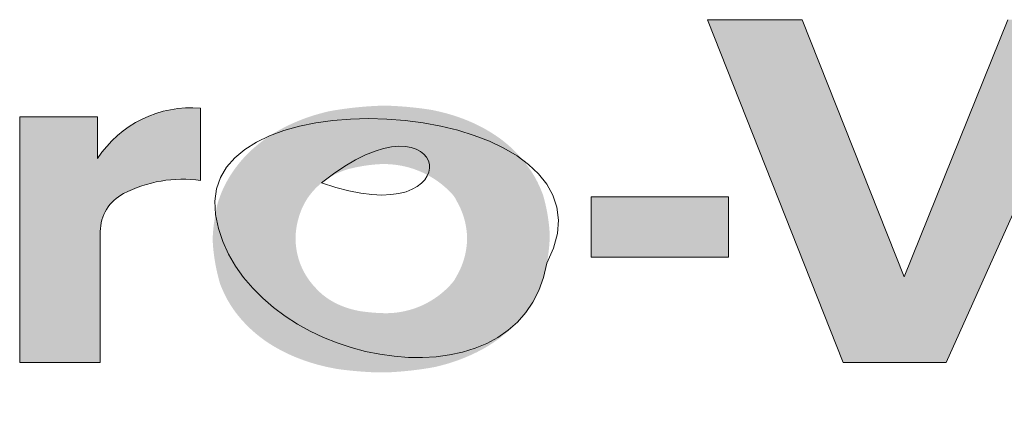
# Model space of a CAD drawing. Header units: millimetres. Extents: x 0 to 594, y 0 to 420.
# Tile 13 of 50: x 462.12 to 468.25, y 23.44 to 25.94. Entities that reach past the tile are written whole.
import ezdxf

# ---------------------------------------------------------------- set-up
doc = ezdxf.new("R2010")
doc.units = ezdxf.units.MM

# ---------------------------------------------------------------- blocks, each defined once
blk = doc.blocks.new('EV Logo')
at = {"linetype": 'Continuous'}
for points in [[(22.15038071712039, 2.13787691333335), (22.79036802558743, 2.13787691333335), (23.75020281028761, 4.275753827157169), (23.17467004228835, 4.275753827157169), (22.52961633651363, 2.670727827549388), (21.89379177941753, 4.275753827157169), (21.30347177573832, 4.275753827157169)], [(21.43580607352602, 2.794920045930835), (21.43580607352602, 3.170471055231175), (20.57875104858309, 3.170471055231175), (20.57875104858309, 2.794920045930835)]]:
    blk.add_hatch(color=7, dxfattribs=at).paths.add_polyline_path(points, flags=0)
h = blk.add_hatch(color=7, dxfattribs=at)
edge = h.paths.add_edge_path(flags=0)
edge.add_line((18.14567068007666, 3.272883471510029), (18.14565406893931, 3.724020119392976))
edge.add_arc((18.08675042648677, 3.031266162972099), 0.695253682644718, 85.13993125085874, 147.0631153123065)
edge.add_line((17.50324485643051, 3.409285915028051), (17.50324485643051, 3.670019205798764))
edge.add_line((17.50324485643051, 3.670019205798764), (17.01799399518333, 3.670019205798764))
edge.add_line((17.01799399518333, 3.670019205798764), (17.01799399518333, 2.13787691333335))
edge.add_line((17.01799399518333, 2.13787691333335), (17.52044439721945, 2.13787691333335))
edge.add_line((17.52044439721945, 2.13787691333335), (17.52044439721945, 2.953592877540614))
edge.add_arc((17.78738020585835, 2.953592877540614), 0.2669358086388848, 117.3693148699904, 180, ccw=False)
edge.add_arc((18.03425753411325, 2.476693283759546), 0.8039475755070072, 82.03416423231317, 117.36931486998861, ccw=False)
h = blk.add_hatch(color=7, dxfattribs=at)
edge = h.paths.add_edge_path(flags=0)
edge.add_spline(control_points=[(20.30356740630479, 2.756473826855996), (20.31020446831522, 2.794309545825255), (20.3151005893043, 2.832409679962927), (20.31824548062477, 2.870694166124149), (20.31931022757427, 2.883655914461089), (20.32103721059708, 2.909612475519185), (20.32066146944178, 2.94887995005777), (20.31844833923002, 2.974800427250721), (20.31711567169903, 2.98773737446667), (20.31303351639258, 3.027365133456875), (20.30683773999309, 3.06671784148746), (20.29854607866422, 3.105682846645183), (20.29716495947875, 3.112173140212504), (20.29428697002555, 3.125129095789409), (20.28962236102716, 3.144489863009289), (20.28628408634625, 3.157334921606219), (20.28455781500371, 3.163742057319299), (20.28283362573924, 3.170141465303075), (20.27927125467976, 3.182909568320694), (20.27158630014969, 3.201350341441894), (20.26668219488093, 3.21366655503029), (20.26413970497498, 3.2197870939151), (20.24885972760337, 3.256570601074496), (20.23038192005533, 3.291856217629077), (20.20885151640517, 3.325366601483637), (20.20831592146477, 3.32620021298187), (20.20724104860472, 3.327865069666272), (20.20563409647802, 3.330366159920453), (20.20453340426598, 3.332014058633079), (20.20398154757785, 3.332836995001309), (20.19694996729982, 3.343322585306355), (20.18239631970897, 3.363964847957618), (20.15908264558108, 3.393945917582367), (20.1426619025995, 3.413136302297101), (20.13423172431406, 3.422534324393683), (20.10617104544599, 3.453816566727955), (20.07576473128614, 3.482824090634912), (20.04319660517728, 3.509381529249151), (20.03777542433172, 3.513802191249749), (20.02681848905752, 3.522503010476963), (20.0101066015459, 3.535232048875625), (19.99866145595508, 3.543279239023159), (19.9928961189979, 3.547240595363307), (19.98791424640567, 3.55066363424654), (19.97788663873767, 3.557416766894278), (19.96265286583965, 3.5672678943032), (19.95238026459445, 3.5736421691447), (19.94721468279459, 3.576781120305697), (19.91620094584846, 3.59562713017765), (19.88418138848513, 3.612708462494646), (19.85125631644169, 3.627971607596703), (19.8396406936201, 3.633356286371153), (19.81619666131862, 3.643666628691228), (19.78043675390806, 3.657839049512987), (19.75634354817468, 3.666520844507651), (19.74422721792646, 3.670657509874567), (19.70580532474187, 3.683775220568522), (19.66673775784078, 3.694822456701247), (19.62713600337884, 3.70376769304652), (19.62053963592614, 3.705257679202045), (19.6073203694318, 3.708120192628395), (19.58748544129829, 3.712514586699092), (19.57411928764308, 3.714582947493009), (19.56743170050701, 3.715587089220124), (19.55983638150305, 3.716727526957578), (19.54463410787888, 3.718930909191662), (19.52179548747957, 3.722003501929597), (19.50655141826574, 3.723896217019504), (19.49892475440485, 3.724803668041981), (19.45315583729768, 3.730249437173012), (19.40724169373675, 3.73429191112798), (19.36122533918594, 3.736927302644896), (19.34451621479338, 3.737884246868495), (19.31107669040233, 3.739426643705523), (19.26073741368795, 3.739021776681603), (19.22730351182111, 3.737361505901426), (19.21059792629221, 3.736344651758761), (19.15625812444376, 3.733037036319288), (19.10207441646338, 3.727756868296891), (19.0481183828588, 3.720511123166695), (19.03912818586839, 3.719303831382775), (19.02116241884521, 3.716780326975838), (18.99425716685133, 3.712668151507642), (18.97635782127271, 3.70971006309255), (18.96741743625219, 3.708176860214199), (18.95927592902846, 3.706780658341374), (18.94300831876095, 3.703898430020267), (18.91896970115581, 3.697671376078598), (18.90295457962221, 3.693611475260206), (18.89497024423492, 3.691493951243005), (18.84702095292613, 3.678777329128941), (18.80001190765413, 3.662934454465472), (18.75414669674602, 3.644033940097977), (18.73950762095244, 3.6380013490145), (18.71048312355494, 3.62532063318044), (18.66761589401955, 3.604609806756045), (18.63976605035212, 3.589516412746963), (18.62604144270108, 3.581621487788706), (18.58657218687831, 3.558917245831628), (18.54886147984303, 3.533398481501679), (18.51310965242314, 3.505200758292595), (18.50715761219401, 3.500506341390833), (18.49536758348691, 3.490972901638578), (18.47802376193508, 3.476237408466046), (18.46671087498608, 3.466142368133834), (18.46111657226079, 3.461026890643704), (18.45693022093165, 3.457198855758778), (18.44862711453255, 3.449466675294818), (18.43662311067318, 3.437382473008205), (18.42873645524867, 3.429225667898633), (18.42483798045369, 3.425104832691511), (18.40142632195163, 3.400357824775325), (18.37967986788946, 3.374135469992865), (18.3596913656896, 3.346549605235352), (18.35303171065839, 3.337358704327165), (18.34011271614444, 3.318686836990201), (18.32184201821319, 3.289853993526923), (18.31062280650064, 3.270111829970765), (18.30526607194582, 3.260105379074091), (18.28915295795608, 3.230005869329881), (18.27536990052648, 3.198770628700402), (18.26399635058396, 3.166579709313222), (18.26210303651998, 3.161221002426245), (18.2584520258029, 3.150455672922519), (18.25270557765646, 3.134336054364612), (18.25007462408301, 3.123277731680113), (18.24879964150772, 3.117739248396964), (18.24745444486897, 3.111895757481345), (18.24485420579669, 3.100188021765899), (18.24122431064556, 3.082563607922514), (18.23898656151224, 3.070781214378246), (18.23791319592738, 3.064881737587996), (18.23147012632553, 3.029469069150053), (18.22667257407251, 2.993796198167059), (18.22353081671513, 2.957939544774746), (18.22236195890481, 2.944599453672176), (18.22048387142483, 2.91787899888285), (18.2214417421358, 2.877428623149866), (18.22380997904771, 2.850747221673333), (18.22522124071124, 2.837430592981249), (18.22992132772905, 2.793080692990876), (18.23713053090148, 2.749068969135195), (18.24682561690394, 2.705537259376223), (18.248440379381, 2.698286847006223), (18.25180710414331, 2.683816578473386), (18.25726928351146, 2.662201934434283), (18.2611812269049, 2.647869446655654), (18.26320482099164, 2.640722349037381), (18.26512298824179, 2.633947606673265), (18.26908084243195, 2.620432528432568), (18.27785261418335, 2.601075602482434), (18.28337817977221, 2.588120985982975), (18.28624100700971, 2.581688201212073), (18.30344921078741, 2.543021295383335), (18.32418671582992, 2.506126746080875), (18.3482729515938, 2.471325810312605), (18.35638617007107, 2.459603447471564), (18.37335085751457, 2.436669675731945), (18.40095135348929, 2.403783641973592), (18.42034190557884, 2.382867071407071), (18.4303010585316, 2.372666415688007), (18.4606326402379, 2.341599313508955), (18.49331291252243, 2.313013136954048), (18.52813954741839, 2.287084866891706), (18.53883571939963, 2.279121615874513), (18.56061343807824, 2.263712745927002), (18.59448145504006, 2.242226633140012), (18.61756955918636, 2.228866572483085), (18.62923841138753, 2.222412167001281), (18.66136695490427, 2.204640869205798), (18.69439523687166, 2.188603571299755), (18.72822975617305, 2.174345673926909), (18.74000628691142, 2.169383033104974), (18.76374326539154, 2.159894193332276), (18.79985587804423, 2.146876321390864), (18.82414628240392, 2.138913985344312), (18.83635160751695, 2.135126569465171), (18.87457718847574, 2.123264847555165), (18.91334481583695, 2.113316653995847), (18.95255876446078, 2.105306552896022), (18.95909105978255, 2.103972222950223), (18.97217775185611, 2.101411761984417), (18.99180138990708, 2.097389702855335), (19.00501799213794, 2.095620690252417), (19.01162964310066, 2.094761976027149), (19.01887870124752, 2.093820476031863), (19.03338487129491, 2.091999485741), (19.05516848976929, 2.089454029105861), (19.06970369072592, 2.087881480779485), (19.07697452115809, 2.087126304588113), (19.12060549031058, 2.082594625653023), (19.16433837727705, 2.079184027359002), (19.20814438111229, 2.076896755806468), (19.22405132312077, 2.076066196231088), (19.25588068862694, 2.074701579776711), (19.30378849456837, 2.075205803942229), (19.33560232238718, 2.076903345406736), (19.35149819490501, 2.077924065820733), (19.40320461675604, 2.081244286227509), (19.45476226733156, 2.086381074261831), (19.50610734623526, 2.093328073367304), (19.51466265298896, 2.094485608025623), (19.53175969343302, 2.096900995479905), (19.55736496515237, 2.100825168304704), (19.57440065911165, 2.10364084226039), (19.58290995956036, 2.105098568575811), (19.59081579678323, 2.106452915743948), (19.60661271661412, 2.109247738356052), (19.62996774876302, 2.115234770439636), (19.64552503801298, 2.119152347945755), (19.65328140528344, 2.121195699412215), (19.69986114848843, 2.133466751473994), (19.74553896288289, 2.148756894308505), (19.79011939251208, 2.16700070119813), (19.80447193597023, 2.172874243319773), (19.83292940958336, 2.185226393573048), (19.87496277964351, 2.20541745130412), (19.90226462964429, 2.220155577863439), (19.91571858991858, 2.227868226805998), (19.95477410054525, 2.25025728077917), (19.99206577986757, 2.275474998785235), (20.02738914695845, 2.303383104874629), (20.0332696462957, 2.308029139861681), (20.04491596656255, 2.317466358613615), (20.06204235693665, 2.332059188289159), (20.07320861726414, 2.342059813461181), (20.07872919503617, 2.3471282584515), (20.08294630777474, 2.350999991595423), (20.0913075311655, 2.358822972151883), (20.10337348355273, 2.371067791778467), (20.11130030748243, 2.37933091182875), (20.11521721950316, 2.383506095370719), (20.13874058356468, 2.408580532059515), (20.16053680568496, 2.43517001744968), (20.18050855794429, 2.463155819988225), (20.1872479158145, 2.472599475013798), (20.20030034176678, 2.491791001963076), (20.21866551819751, 2.521463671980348), (20.22991788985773, 2.541764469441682), (20.23528871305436, 2.552048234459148), (20.25165002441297, 2.58337599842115), (20.26559934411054, 2.615849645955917), (20.2770570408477, 2.649283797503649), (20.27896438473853, 2.654849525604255), (20.28263889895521, 2.666029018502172), (20.28839470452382, 2.682779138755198), (20.29103748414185, 2.694245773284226), (20.29231853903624, 2.699988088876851), (20.29371193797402, 2.706233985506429), (20.29640329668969, 2.718747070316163), (20.30015401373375, 2.737581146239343), (20.30246171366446, 2.750170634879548), (20.30356740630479, 2.756473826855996)], knot_values=[0, 0, 0, 0, 0.01916910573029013, 0.01916910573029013, 0.01916910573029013, 0.02566362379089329, 0.03215814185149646, 0.03865265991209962, 0.03865265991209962, 0.03865265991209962, 0.05852733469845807, 0.05852733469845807, 0.05852733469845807, 0.06184096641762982, 0.06515459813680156, 0.06846822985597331, 0.06846822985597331, 0.06846822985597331, 0.07177786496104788, 0.07508750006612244, 0.07839713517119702, 0.07839713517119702, 0.07839713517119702, 0.09823542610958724, 0.09823542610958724, 0.09823542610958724, 0.09873022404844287, 0.0992250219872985, 0.09971981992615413, 0.09971981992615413, 0.09971981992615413, 0.1060243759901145, 0.1123289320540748, 0.1186334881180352, 0.1186334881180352, 0.1186334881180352, 0.1395765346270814, 0.1395765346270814, 0.1395765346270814, 0.1430696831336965, 0.1465628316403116, 0.1500559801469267, 0.1500559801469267, 0.1500559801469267, 0.1530744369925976, 0.1560928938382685, 0.1591113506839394, 0.1591113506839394, 0.1591113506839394, 0.1772149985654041, 0.1772149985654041, 0.1772149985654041, 0.1836084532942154, 0.1900019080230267, 0.196395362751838, 0.196395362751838, 0.196395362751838, 0.2166502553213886, 0.2166502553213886, 0.2166502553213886, 0.22002727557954, 0.2234042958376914, 0.2267813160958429, 0.2267813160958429, 0.2267813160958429, 0.2306167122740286, 0.2344521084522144, 0.2382875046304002, 0.2382875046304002, 0.2382875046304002, 0.2612971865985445, 0.2612971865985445, 0.2612971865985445, 0.2696549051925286, 0.2780126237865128, 0.2863703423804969, 0.2863703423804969, 0.2863703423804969, 0.3135442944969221, 0.3135442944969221, 0.3135442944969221, 0.3180740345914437, 0.3226037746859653, 0.327133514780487, 0.327133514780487, 0.327133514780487, 0.3312584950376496, 0.3353834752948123, 0.3395084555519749, 0.3395084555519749, 0.3395084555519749, 0.3642449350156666, 0.3642449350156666, 0.3642449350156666, 0.3721516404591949, 0.3800583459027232, 0.3879650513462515, 0.3879650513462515, 0.3879650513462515, 0.410662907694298, 0.410662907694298, 0.410662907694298, 0.4144483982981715, 0.418233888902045, 0.4220193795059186, 0.4220193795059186, 0.4220193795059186, 0.4248521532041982, 0.4276849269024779, 0.4305177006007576, 0.4305177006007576, 0.4305177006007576, 0.4475052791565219, 0.4475052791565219, 0.4475052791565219, 0.4531731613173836, 0.4588410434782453, 0.464508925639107, 0.464508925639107, 0.464508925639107, 0.4815252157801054, 0.4815252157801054, 0.4815252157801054, 0.4843633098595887, 0.4872014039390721, 0.4900394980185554, 0.4900394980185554, 0.4900394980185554, 0.493033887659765, 0.4960282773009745, 0.4990226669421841, 0.4990226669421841, 0.4990226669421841, 0.5169841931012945, 0.5169841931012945, 0.5169841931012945, 0.5236713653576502, 0.5303585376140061, 0.5370457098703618, 0.5370457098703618, 0.5370457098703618, 0.5592928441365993, 0.5592928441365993, 0.5592928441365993, 0.563002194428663, 0.5667115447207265, 0.5704208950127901, 0.5704208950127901, 0.5704208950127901, 0.5739369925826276, 0.5774530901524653, 0.5809691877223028, 0.5809691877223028, 0.5809691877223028, 0.6020427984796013, 0.6020427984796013, 0.6020427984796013, 0.6091619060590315, 0.6162810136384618, 0.623400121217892, 0.623400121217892, 0.623400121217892, 0.6450373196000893, 0.6450373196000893, 0.6450373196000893, 0.6516964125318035, 0.6583555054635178, 0.6650145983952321, 0.6650145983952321, 0.6650145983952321, 0.6833321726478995, 0.6833321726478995, 0.6833321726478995, 0.6897138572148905, 0.6960955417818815, 0.7024772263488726, 0.7024772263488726, 0.7024772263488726, 0.7224474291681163, 0.7224474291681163, 0.7224474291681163, 0.7257768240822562, 0.729106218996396, 0.7324356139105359, 0.7324356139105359, 0.7324356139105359, 0.7360859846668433, 0.7397363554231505, 0.7433867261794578, 0.7433867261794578, 0.7433867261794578, 0.7652871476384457, 0.7652871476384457, 0.7652871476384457, 0.7732414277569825, 0.7811957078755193, 0.789149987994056, 0.789149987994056, 0.789149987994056, 0.8150131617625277, 0.8150131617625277, 0.8150131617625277, 0.8193243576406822, 0.8236355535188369, 0.8279467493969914, 0.8279467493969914, 0.8279467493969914, 0.8319522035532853, 0.8359576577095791, 0.8399631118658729, 0.8399631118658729, 0.8399631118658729, 0.8639829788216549, 0.8639829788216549, 0.8639829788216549, 0.8717271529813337, 0.8794713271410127, 0.8872155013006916, 0.8872155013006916, 0.8872155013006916, 0.9096549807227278, 0.9096549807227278, 0.9096549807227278, 0.9133974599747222, 0.9171399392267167, 0.9208824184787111, 0.9208824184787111, 0.9208824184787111, 0.923741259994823, 0.9266001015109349, 0.9294589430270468, 0.9294589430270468, 0.9294589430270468, 0.9466024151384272, 0.9466024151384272, 0.9466024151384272, 0.9523960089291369, 0.9581896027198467, 0.9639831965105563, 0.9639831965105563, 0.9639831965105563, 0.9815988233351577, 0.9815988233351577, 0.9815988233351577, 0.9845368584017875, 0.9874748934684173, 0.9904129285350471, 0.9904129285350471, 0.9904129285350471, 0.9936086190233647, 0.9968043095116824, 1, 1, 1, 1], weights=[1, 0.9992995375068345, 0.9992995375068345, 1, 1, 1, 1, 1, 1, 0.9990457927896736, 0.9990457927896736, 1, 1, 1, 1, 1, 1, 1, 1, 1, 1, 1, 0.9973800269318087, 0.9973800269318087, 1, 1, 1, 1, 1, 1, 1, 1, 1, 1, 1, 0.9979848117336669, 0.9979848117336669, 1, 1, 1, 1, 1, 1, 1, 1, 1, 1, 1, 0.9989557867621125, 0.9989557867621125, 1, 1, 1, 1, 1, 1, 0.9990487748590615, 0.9990487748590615, 1, 1, 1, 1, 1, 1, 1, 1, 1, 1, 1, 0.9996877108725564, 0.9996877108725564, 1, 1, 1, 1, 1, 1, 0.9995596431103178, 0.9995596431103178, 1, 1, 1, 1, 1, 1, 1, 1, 1, 1, 1, 0.9985563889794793, 0.9985563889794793, 1, 1, 1, 1, 1, 1, 0.9982292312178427, 0.9982292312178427, 1, 1, 1, 1, 1, 1, 1, 1, 1, 1, 1, 0.9985783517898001, 0.9985783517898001, 1, 1, 1, 1, 1, 1, 0.9980785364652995, 0.9980785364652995, 1, 1, 1, 1, 1, 1, 1, 1, 1, 1, 1, 0.9992859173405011, 0.9992859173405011, 1, 1, 1, 1, 1, 1, 0.9989257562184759, 0.9989257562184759, 1, 1, 1, 1, 1, 1, 1, 1, 1, 1, 1, 0.9970975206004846, 0.9970975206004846, 1, 1, 1, 1, 1, 1, 0.9979362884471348, 0.9979362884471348, 1, 1, 1, 1, 1, 1, 0.9990563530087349, 0.9990563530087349, 1, 1, 1, 1, 1, 1, 0.9991769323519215, 0.9991769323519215, 1, 1, 1, 1, 1, 1, 1, 1, 1, 1, 1, 0.9997804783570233, 0.9997804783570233, 1, 1, 1, 1, 1, 1, 0.9995875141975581, 0.9995875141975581, 1, 1, 1, 1, 1, 1, 1, 1, 1, 1, 1, 0.9985736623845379, 0.9985736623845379, 1, 1, 1, 1, 1, 1, 0.9981722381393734, 0.9981722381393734, 1, 1, 1, 1, 1, 1, 1, 1, 1, 1, 1, 0.9985115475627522, 0.9985115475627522, 1, 1, 1, 1, 1, 1, 0.9980971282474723, 0.9980971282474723, 1, 1, 1, 1, 1, 1, 1, 1, 1, 1, 1], degree=3, periodic=0)
edge = h.paths.add_edge_path(flags=0)
edge.add_spline(control_points=[(18.89976593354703, 3.25783097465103), (18.90602762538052, 3.262875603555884), (18.91883160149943, 3.27261657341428), (18.93889092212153, 3.286167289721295), (18.95265159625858, 3.294499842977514), (18.95963104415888, 3.298492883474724), (18.98188619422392, 3.311225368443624), (19.00507744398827, 3.322160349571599), (19.02905990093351, 3.331229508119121), (19.03305177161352, 3.332739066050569), (19.04107528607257, 3.335653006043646), (19.05312310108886, 3.340091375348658), (19.06136687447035, 3.342304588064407), (19.06549560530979, 3.34338504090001), (19.07032959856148, 3.344650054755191), (19.08001634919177, 3.347108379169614), (19.09460318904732, 3.350580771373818), (19.10435860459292, 3.352750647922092), (19.10924409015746, 3.353799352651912), (19.13856910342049, 3.360094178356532), (19.16814512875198, 3.365078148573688), (19.19791359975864, 3.368741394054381), (19.20783693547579, 3.369962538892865), (19.22771985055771, 3.372110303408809), (19.25768537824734, 3.374476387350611), (19.2776818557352, 3.374992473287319), (19.28768004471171, 3.374990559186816), (19.40455948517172, 3.374968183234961), (19.51623328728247, 3.340475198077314), (19.61276648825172, 3.274580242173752), (19.62468469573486, 3.266444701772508), (19.64791052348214, 3.249279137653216), (19.68092233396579, 3.220802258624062), (19.70130954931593, 3.200346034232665), (19.71110554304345, 3.189750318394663), (19.71656549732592, 3.183844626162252), (19.72723836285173, 3.171804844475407), (19.73821155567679, 3.149752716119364), (19.74614309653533, 3.135752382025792), (19.74992941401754, 3.128656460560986), (19.77275703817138, 3.085875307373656), (19.78884907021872, 3.040132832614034), (19.79783500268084, 2.992482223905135), (19.79932545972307, 2.984578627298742), (19.8019066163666, 2.96869604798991), (19.8045747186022, 2.944637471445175), (19.80553624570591, 2.928575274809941), (19.80581372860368, 2.920537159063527), (19.80611409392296, 2.911836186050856), (19.80623844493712, 2.894417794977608), (19.80369056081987, 2.868266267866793), (19.80146488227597, 2.850990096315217), (19.8001145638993, 2.842389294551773), (19.79196594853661, 2.790486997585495), (19.77536017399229, 2.740642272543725), (19.75075299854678, 2.694223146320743), (19.74667530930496, 2.686530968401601), (19.73809514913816, 2.671371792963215), (19.72547520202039, 2.648078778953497), (19.71422577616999, 2.634781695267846), (19.70844536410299, 2.628271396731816), (19.6997341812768, 2.618460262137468), (19.68160459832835, 2.59946592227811), (19.65225137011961, 2.572858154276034), (19.63157363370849, 2.556674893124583), (19.62095692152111, 2.548965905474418), (19.53393266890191, 2.48577601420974), (19.43242893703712, 2.450234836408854), (19.3249943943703, 2.445335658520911), (19.31681759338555, 2.444962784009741), (19.3004472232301, 2.444584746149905), (19.27586292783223, 2.445148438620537), (19.2595064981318, 2.445850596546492), (19.25133285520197, 2.446287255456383), (19.22682105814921, 2.447596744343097), (19.20236244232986, 2.449674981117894), (19.1779811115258, 2.452519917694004), (19.17391839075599, 2.452993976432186), (19.16579790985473, 2.453984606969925), (19.15363190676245, 2.455598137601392), (19.14553393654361, 2.45675849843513), (19.14148809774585, 2.457359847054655), (19.13806656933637, 2.457868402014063), (19.13122801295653, 2.458915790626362), (19.12107965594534, 2.461154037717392), (19.11431772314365, 2.462617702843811), (19.11094382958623, 2.463380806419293), (19.09068741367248, 2.467962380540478), (19.0707170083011, 2.473662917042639), (19.0510943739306, 2.48046478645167), (19.04506276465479, 2.48255554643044), (19.03307107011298, 2.486943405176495), (19.01528230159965, 2.494122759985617), (19.00363985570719, 2.49936957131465), (18.99787514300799, 2.502111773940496), (18.9820058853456, 2.509660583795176), (18.96658990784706, 2.518096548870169), (18.95167675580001, 2.527392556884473), (18.94701875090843, 2.530296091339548), (18.9378056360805, 2.536268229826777), (18.9242965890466, 2.545740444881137), (18.91558661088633, 2.552426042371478), (18.91130209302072, 2.555856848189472), (18.8992831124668, 2.565480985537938), (18.88783799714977, 2.575780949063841), (18.87700469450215, 2.586722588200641), (18.87339078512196, 2.590372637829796), (18.86630328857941, 2.597811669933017), (18.85585485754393, 2.60914348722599), (18.84898593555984, 2.616784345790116), (18.84561901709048, 2.620663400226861), (18.75036710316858, 2.730403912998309), (18.71569993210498, 2.87152122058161), (18.7492599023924, 3.012905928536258), (18.75122072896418, 3.021166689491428), (18.75561789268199, 3.03757534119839), (18.76318664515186, 3.061956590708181), (18.76893854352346, 3.077942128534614), (18.77206127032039, 3.085837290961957), (18.78143699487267, 3.109541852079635), (18.79298965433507, 3.132265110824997), (18.80661787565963, 3.153807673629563), (18.81090181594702, 3.160579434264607), (18.81986922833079, 3.173870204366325), (18.83452968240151, 3.193045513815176), (18.84495588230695, 3.205224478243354), (18.85033361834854, 3.211164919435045), (18.86557249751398, 3.227998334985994), (18.88208379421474, 3.243585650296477), (18.89976593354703, 3.25783097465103)], knot_values=[0, 0, 0, 0, 0.007677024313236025, 0.01535404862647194, 0.02303107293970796, 0.02303107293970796, 0.02303107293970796, 0.04745958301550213, 0.04745958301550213, 0.04745958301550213, 0.05153418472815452, 0.05560878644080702, 0.05968338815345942, 0.05968338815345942, 0.05968338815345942, 0.06445400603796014, 0.06922462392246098, 0.07399524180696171, 0.07399524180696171, 0.07399524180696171, 0.1026118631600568, 0.1026118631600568, 0.1026118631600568, 0.112157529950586, 0.1217031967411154, 0.1312488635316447, 0.1312488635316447, 0.1312488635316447, 0.2395291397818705, 0.2395291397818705, 0.2395291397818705, 0.2533062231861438, 0.2670833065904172, 0.2808603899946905, 0.2808603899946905, 0.2808603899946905, 0.2885392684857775, 0.2962181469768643, 0.3038970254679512, 0.3038970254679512, 0.3038970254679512, 0.3498375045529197, 0.3498375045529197, 0.3498375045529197, 0.3575163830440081, 0.3651952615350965, 0.3728741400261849, 0.3728741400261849, 0.3728741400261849, 0.3811862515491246, 0.3894983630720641, 0.3978104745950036, 0.3978104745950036, 0.3978104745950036, 0.4475117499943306, 0.4475117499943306, 0.4475117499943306, 0.4558238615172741, 0.4641359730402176, 0.472448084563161, 0.472448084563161, 0.472448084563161, 0.4849745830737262, 0.4975010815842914, 0.5100275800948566, 0.5100275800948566, 0.5100275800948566, 0.6098236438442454, 0.6098236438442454, 0.6098236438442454, 0.6176384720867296, 0.6254533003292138, 0.6332681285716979, 0.6332681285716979, 0.6332681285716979, 0.6566961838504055, 0.6566961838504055, 0.6566961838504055, 0.6606013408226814, 0.6645064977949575, 0.6684116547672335, 0.6684116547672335, 0.6684116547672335, 0.6717142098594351, 0.6750167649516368, 0.6783193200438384, 0.6783193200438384, 0.6783193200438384, 0.6981269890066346, 0.6981269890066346, 0.6981269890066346, 0.7042217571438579, 0.7103165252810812, 0.7164112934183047, 0.7164112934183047, 0.7164112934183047, 0.733171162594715, 0.733171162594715, 0.733171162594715, 0.7384115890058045, 0.743652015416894, 0.7488924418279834, 0.7488924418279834, 0.7488924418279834, 0.7635767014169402, 0.7635767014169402, 0.7635767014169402, 0.7684806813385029, 0.7733846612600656, 0.7782886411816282, 0.7782886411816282, 0.7782886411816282, 0.9068300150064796, 0.9068300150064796, 0.9068300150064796, 0.914936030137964, 0.9230420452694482, 0.9311480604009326, 0.9311480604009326, 0.9311480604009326, 0.955414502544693, 0.955414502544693, 0.955414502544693, 0.9630648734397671, 0.9707152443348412, 0.9783656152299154, 0.9783656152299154, 0.9783656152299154, 1, 1, 1, 1], weights=[1, 1, 1, 1, 1, 1, 0.9979174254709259, 0.9979174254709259, 1, 1, 1, 1, 1, 1, 1, 1, 1, 1, 1, 0.999339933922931, 0.999339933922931, 1, 1, 1, 1, 1, 1, 0.9703452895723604, 0.9703452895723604, 1, 1, 1, 1, 1, 1, 1, 1, 1, 1, 1, 0.9923252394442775, 0.9923252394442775, 1, 1, 1, 1, 1, 1, 1, 1, 1, 1, 1, 0.9908514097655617, 0.9908514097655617, 1, 1, 1, 1, 1, 1, 1, 1, 1, 1, 1, 0.9719265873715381, 0.9719265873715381, 1, 1, 1, 1, 1, 1, 0.9996715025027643, 0.9996715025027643, 1, 1, 1, 1, 1, 1, 1, 1, 1, 1, 1, 0.9989691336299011, 0.9989691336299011, 1, 1, 1, 1, 1, 1, 0.9989287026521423, 0.9989287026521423, 1, 1, 1, 1, 1, 1, 0.9988947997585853, 0.9988947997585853, 1, 1, 1, 1, 1, 1, 0.9265164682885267, 0.9265164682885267, 1, 1, 1, 1, 1, 1, 0.9970750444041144, 0.9970750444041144, 1, 1, 1, 1, 1, 1, 0.9979493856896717, 0.9979493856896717, 1], degree=3, periodic=0)
at = {"color": 7, "linetype": 'Continuous', "lineweight": 18}
for p, q in [((21.30347177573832, 4.275753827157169), (22.15038071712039, 2.13787691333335)), ((21.89379177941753, 4.275753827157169), (21.30347177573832, 4.275753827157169)), ((21.89379177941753, 4.275753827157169), (22.52961633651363, 2.670727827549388)), ((22.52961633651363, 2.670727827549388), (23.17467004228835, 4.275753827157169)), ((23.75020281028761, 4.275753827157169), (22.79036802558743, 2.13787691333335)), ((18.14565406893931, 3.724020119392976), (18.14567068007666, 3.272883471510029)), ((17.01799399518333, 3.670019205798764), (17.01799399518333, 2.13787691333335)), ((17.50324485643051, 3.670019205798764), (17.01799399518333, 3.670019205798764)), ((17.50324485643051, 3.409285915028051), (17.50324485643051, 3.670019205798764)), ((20.57875104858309, 3.170471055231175), (20.57875104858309, 2.794920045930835)), ((21.43580607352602, 3.170471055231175), (20.57875104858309, 3.170471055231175)), ((21.43580607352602, 2.794920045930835), (21.43580607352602, 3.170471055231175)), ((17.52044439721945, 2.13787691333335), (17.52044439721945, 2.953592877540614)), ((20.57875104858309, 2.794920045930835), (21.43580607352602, 2.794920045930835)), ((17.01799399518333, 2.13787691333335), (17.52044439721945, 2.13787691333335)), ((22.15038071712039, 2.13787691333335), (22.79036802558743, 2.13787691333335))]:
    blk.add_line(p, q, dxfattribs=at)
for centre, radius, start, end in [((18.08675042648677, 3.031266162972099), 0.6952536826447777, 85.13993125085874, 147.0631153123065), ((18.03425753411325, 2.476693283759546), 0.8039475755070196, 82.03416423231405, 117.3693148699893), ((17.78738020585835, 2.953592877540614), 0.2669358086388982, 117.3693148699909, 180)]:
    blk.add_arc(centre, radius, start, end, dxfattribs=at)
blk.add_open_spline([(20.30356740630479, 2.756473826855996), (20.84764467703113, 3.79372945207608), (18.09014210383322, 3.99191547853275), (18.38763069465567, 2.126956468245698), (20.13056995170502, 1.770271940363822), (20.30356740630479, 2.756473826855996)], degree=3, knots=[0, 0, 0, 0, 0.4999999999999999, 0.4999999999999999, 1, 1, 1, 1], dxfattribs=at)
blk.add_open_spline([(18.89976593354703, 3.25783097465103), (19.87386301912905, 2.908166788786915), (19.71540641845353, 3.914938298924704), (18.89976593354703, 3.25783097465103)], degree=3, dxfattribs=at)

msp = doc.modelspace()

# ---------------------------------------------------------------- block references
at = {"color": 7, "linetype": 'Continuous'}
msp.add_blockref('EV Logo', (445.1000414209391, 21.66823797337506), dxfattribs=at)

doc.saveas('drawing.dxf')
